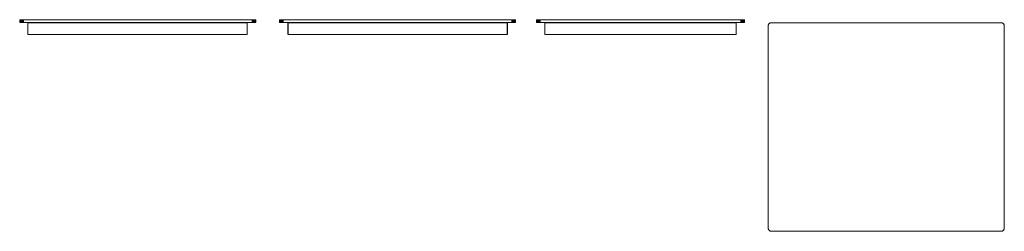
# Model space of a CAD drawing. Header units: millimetres. Extents: x 0 to 2469, y -522 to 7.
import ezdxf

# ---------------------------------------------------------------- set-up
doc = ezdxf.new("R2010")
doc.units = ezdxf.units.MM
doc.layers.add('PVS631HC1E_dwg', color=8, linetype='Continuous', lineweight=9)

# ---------------------------------------------------------------- blocks, each defined once
blk = doc.blocks.new('PVS631HC1E_dwg-300031-Południe')
at = {"lineweight": 9}
for p, q in [((0.1, 0.1), (0.1, 7.3)), ((0.1, 0.1), (0.1, 7.3)), ((0.1, 7.3), (0.1, 0.1)), ((0.1, 7.3), (0.1, 0.1)), ((0.3, 0.1), (0.1, 0.1)), ((0.1, 0.1), (0.1, 0.1)), ((0.1, 0.1), (0.3, 0.1)), ((0.1, 0.1), (0.1, 0.1)), ((0.3, 0.1), (0.3, 7.3)), ((0.3, 7.3), (0.3, 0.1)), ((0.6, 0.1), (0.3, 0.1)), ((0.3, 0.1), (0.6, 0.1)), ((0.6, 0.1), (0.6, 7.3)), ((0.6, 7.3), (0.6, 0.1)), ((1.1, 0.1), (0.6, 0.1)), ((0.6, 0.1), (1.1, 0.1)), ((1.1, 0.1), (1.1, 7.3)), ((1.1, 7.3), (1.1, 0.1)), ((1.7, 0.1), (1.1, 0.1)), ((1.1, 0.1), (1.7, 0.1)), ((1.7, 0.1), (1.7, 7.3)), ((1.7, 7.3), (1.7, 0.1)), ((2.4, 0.1), (1.7, 0.1)), ((1.7, 0.1), (2.4, 0.1)), ((2.4, 7.3), (2.4, 0.1)), ((2.4, 0.1), (2.4, 7.3)), ((2.4, 7.3), (2.6, 7.3)), ((2.6, 7.3), (2.4, 7.3)), ((2.4, 0.1), (3.2, 0.1)), ((3, 7.3), (3.2, 7.3)), ((3.2, 7.3), (3, 7.3)), ((3.2, 7.3), (3.2, 0.1)), ((3.2, 7.3), (3.5, 7.3)), ((3.2, 0.1), (3.2, 7.3)), ((3.5, 7.3), (3.2, 7.3)), ((3.2, 0.1), (4.2, 0.1)), ((4, 7.3), (4.2, 7.3)), ((4.2, 7.3), (4, 7.3)), ((4.2, 7.3), (4.2, 0.1)), ((4.2, 7.3), (4.5, 7.3)), ((4.2, 0.1), (4.2, 7.3)), ((4.5, 7.3), (4.2, 7.3)), ((4.2, 0.1), (5.3, 0.1)), ((5.1, 7.3), (5.3, 7.3)), ((5.3, 7.3), (5.1, 7.3)), ((5.3, 7.3), (5.3, 0.1)), ((5.3, 7.3), (5.6, 7.3)), ((5.3, 0.1), (5.3, 7.3)), ((5.6, 7.3), (5.3, 7.3)), ((5.3, 0.1), (6.6, 0.1)), ((6.3, 7.3), (6.6, 7.3)), ((6.6, 7.3), (6.3, 7.3)), ((6.6, 7.3), (6.6, 0.1)), ((6.6, 7.3), (6.9, 7.3)), ((6.6, 0.1), (6.6, 7.3)), ((6.9, 7.3), (6.6, 7.3)), ((6.6, 0.1), (7.9, 0.1)), ((7.6, 7.3), (7.9, 7.3)), ((7.9, 7.3), (7.6, 7.3)), ((7.9, 7.3), (7.9, 0.1)), ((7.9, 7.3), (8.3, 7.3)), ((7.9, 0.1), (7.9, 7.3)), ((8.3, 7.3), (7.9, 7.3)), ((7.9, 0.1), (9.4, 0.1)), ((9.1, 7.3), (9.4, 7.3)), ((9.4, 7.3), (9.1, 7.3)), ((9.4, 0.1), (9.4, 7.3)), ((9.4, 0.1), (582.7, 0.1)), ((582.7, 7.3), (583.1, 7.3)), ((582.7, 7.3), (582.7, 0.1)), ((583.1, 7.3), (582.7, 7.3)), ((582.7, 0.1), (584.2, 0.1)), ((583.8, 7.3), (584.2, 7.3)), ((584.2, 7.3), (583.8, 7.3)), ((584.2, 0.1), (584.2, 7.3)), ((584.2, 7.3), (584.6, 7.3)), ((584.2, 7.3), (584.2, 0.1)), ((584.6, 7.3), (584.2, 7.3)), ((584.2, 0.1), (585.6, 0.1)), ((585.2, 7.3), (585.6, 7.3)), ((585.6, 7.3), (585.2, 7.3)), ((585.6, 0.1), (585.6, 7.3)), ((585.6, 7.3), (585.9, 7.3)), ((585.6, 7.3), (585.6, 0.1)), ((585.9, 7.3), (585.6, 7.3)), ((585.6, 0.1), (586.8, 0.1)), ((586.5, 7.3), (586.8, 7.3)), ((586.8, 7.3), (586.5, 7.3)), ((586.8, 0.1), (586.8, 7.3)), ((586.8, 7.3), (587.1, 7.3)), ((586.8, 7.3), (586.8, 0.1)), ((587.1, 7.3), (586.8, 7.3)), ((586.8, 0.1), (587.9, 0.1)), ((587.7, 7.3), (587.9, 7.3)), ((587.9, 7.3), (587.7, 7.3)), ((587.9, 0.1), (587.9, 7.3)), ((587.9, 7.3), (588.2, 7.3)), ((587.9, 7.3), (587.9, 0.1)), ((588.2, 7.3), (587.9, 7.3)), ((587.9, 0.1), (588.9, 0.1)), ((588.7, 7.3), (588.9, 7.3)), ((588.9, 7.3), (588.7, 7.3)), ((588.9, 0.1), (588.9, 7.3)), ((588.9, 7.3), (589.1, 7.3)), ((588.9, 7.3), (588.9, 0.1)), ((589.1, 7.3), (588.9, 7.3)), ((588.9, 0.1), (589.8, 0.1)), ((589.5, 7.3), (589.8, 7.3)), ((589.8, 7.3), (589.5, 7.3)), ((589.8, 7.3), (589.8, 0.1)), ((589.8, 7.3), (589.8, 0.1)), ((589.8, 0.1), (590.5, 0.1)), ((590.5, 0.1), (589.8, 0.1)), ((590.5, 0.1), (590.5, 7.3)), ((590.5, 7.3), (590.5, 0.1)), ((590.5, 0.1), (591.1, 0.1)), ((591.1, 0.1), (590.5, 0.1)), ((591.1, 0.1), (591.1, 7.3)), ((591.1, 7.3), (591.1, 0.1)), ((591.1, 0.1), (591.5, 0.1)), ((591.5, 0.1), (591.1, 0.1)), ((591.5, 0.1), (591.5, 7.3)), ((591.5, 7.3), (591.5, 0.1)), ((591.5, 0.1), (591.8, 0.1)), ((591.8, 0.1), (591.5, 0.1)), ((591.8, 0.1), (591.8, 7.3)), ((591.8, 7.3), (591.8, 0.1)), ((591.8, 0.1), (592, 0.1)), ((592, 0.1), (591.8, 0.1)), ((592, 0.1), (592, 7.3)), ((592, 7.3), (592, 0.1)), ((592, 0.1), (592.1, 0.1)), ((592.1, 0.1), (592, 0.1)), ((592.1, 0.1), (592.1, 7.3)), ((592.1, 7.3), (592.1, 0.1)), ((20.6, -0.2), (20.6, -29.9)), ((20.6, -29.9), (20.6, -0.2)), ((20.7, 0), (570.4, 0)), ((570.4, 0), (20.7, 0)), ((20.7, -0.1), (570.4, -0.1)), ((20.7, -0.2), (20.7, -29.9)), ((570.4, -29.9), (570.4, -0.2)), ((570.6, -0.2), (570.6, -29.9)), ((570.6, -29.9), (570.6, -0.2)), ((20.7, -29.9), (570.4, -29.9)), ((20.7, -30), (570.4, -30)), ((20.7, -30), (570.4, -30))]:
    blk.add_line(p, q, dxfattribs=at)
at = {"lineweight": 9, "flags": 128}
for points in [[(0.1, 7.3), (0.2, 7.3), (0.2, 7.3), (0.3, 7.3), (0.3, 7.3)], [(0.1, 7.3), (0.1, 7.3), (0.1, 7.3), (0.1, 7.3), (0.1, 7.3)], [(0.3, 7.3), (0.3, 7.3), (0.2, 7.3), (0.2, 7.3), (0.1, 7.3)], [(0.1, 7.3), (0.1, 7.3), (0.1, 7.3), (0.1, 7.3), (0.1, 7.3)], [(0.1, 7.3), (0.1, 7.3), (0.1, 7.3), (0.1, 7.3), (0.1, 7.3)], [(0.1, 7.3), (0.2, 7.3), (0.2, 7.3), (0.3, 7.3), (0.3, 7.3)], [(0.3, 7.3), (0.3, 7.3), (0.2, 7.3), (0.2, 7.3), (0.1, 7.3)], [(0.1, 7.3), (0.1, 7.3), (0.1, 7.3), (0.1, 7.3), (0.1, 7.3)], [(0.3, 7.3), (0.4, 7.3), (0.5, 7.3), (0.6, 7.3), (0.6, 7.3)], [(0.6, 7.3), (0.6, 7.3), (0.5, 7.3), (0.4, 7.3), (0.3, 7.3)], [(0.3, 7.3), (0.4, 7.3), (0.5, 7.3), (0.6, 7.3), (0.6, 7.3)], [(0.6, 7.3), (0.6, 7.3), (0.5, 7.3), (0.4, 7.3), (0.3, 7.3)], [(0.6, 7.3), (0.8, 7.3), (0.9, 7.3), (1, 7.3), (1.1, 7.3)], [(1.1, 7.3), (1, 7.3), (0.9, 7.3), (0.8, 7.3), (0.6, 7.3)], [(0.6, 7.3), (0.8, 7.3), (0.9, 7.3), (1, 7.3), (1.1, 7.3)], [(1.1, 7.3), (1, 7.3), (0.9, 7.3), (0.8, 7.3), (0.6, 7.3)], [(1.1, 7.3), (1.2, 7.3), (1.4, 7.3), (1.5, 7.3), (1.7, 7.3)], [(1.7, 7.3), (1.5, 7.3), (1.4, 7.3), (1.2, 7.3), (1.1, 7.3)], [(1.1, 7.3), (1.2, 7.3), (1.4, 7.3), (1.5, 7.3), (1.7, 7.3)], [(1.7, 7.3), (1.5, 7.3), (1.4, 7.3), (1.2, 7.3), (1.1, 7.3)], [(1.7, 7.3), (1.9, 7.3), (2, 7.3), (2.2, 7.3), (2.4, 7.3)], [(2.4, 7.3), (2.2, 7.3), (2, 7.3), (1.9, 7.3), (1.7, 7.3)], [(1.7, 7.3), (1.9, 7.3), (2, 7.3), (2.2, 7.3), (2.4, 7.3)], [(2.4, 7.3), (2.2, 7.3), (2, 7.3), (1.9, 7.3), (1.7, 7.3)], [(3.2, 7.3), (3, 7.3), (2.8, 7.3), (2.6, 7.3), (2.4, 7.3)], [(2.4, 7.3), (2.6, 7.3), (2.8, 7.3), (3, 7.3), (3.2, 7.3)], [(4.2, 7.3), (4, 7.3), (3.7, 7.3), (3.5, 7.3), (3.2, 7.3)], [(3.2, 7.3), (3.5, 7.3), (3.7, 7.3), (4, 7.3), (4.2, 7.3)], [(5.3, 7.3), (5.1, 7.3), (4.8, 7.3), (4.5, 7.3), (4.2, 7.3)], [(4.2, 7.3), (4.5, 7.3), (4.8, 7.3), (5.1, 7.3), (5.3, 7.3)], [(6.6, 7.3), (6.3, 7.3), (6, 7.3), (5.6, 7.3), (5.3, 7.3)], [(5.3, 7.3), (5.6, 7.3), (6, 7.3), (6.3, 7.3), (6.6, 7.3)], [(7.9, 7.3), (7.6, 7.3), (7.3, 7.3), (6.9, 7.3), (6.6, 7.3)], [(6.6, 7.3), (6.9, 7.3), (7.3, 7.3), (7.6, 7.3), (7.9, 7.3)], [(9.4, 7.3), (9.1, 7.3), (8.7, 7.3), (8.3, 7.3), (7.9, 7.3)], [(7.9, 7.3), (8.3, 7.3), (8.7, 7.3), (9.1, 7.3), (9.4, 7.3)], [(582.7, 7.3), (439.4, 7.3), (296.1, 7.3), (152.8, 7.3), (9.4, 7.3)], [(9.4, 7.3), (152.8, 7.3), (296.1, 7.3), (439.4, 7.3), (582.7, 7.3)], [(584.2, 7.3), (583.8, 7.3), (583.5, 7.3), (583.1, 7.3), (582.7, 7.3)], [(582.7, 7.3), (583.1, 7.3), (583.5, 7.3), (583.8, 7.3), (584.2, 7.3)], [(585.6, 7.3), (585.2, 7.3), (584.9, 7.3), (584.6, 7.3), (584.2, 7.3)], [(584.2, 7.3), (584.6, 7.3), (584.9, 7.3), (585.2, 7.3), (585.6, 7.3)], [(586.8, 7.3), (586.5, 7.3), (586.2, 7.3), (585.9, 7.3), (585.6, 7.3)], [(585.6, 7.3), (585.9, 7.3), (586.2, 7.3), (586.5, 7.3), (586.8, 7.3)], [(587.9, 7.3), (587.7, 7.3), (587.4, 7.3), (587.1, 7.3), (586.8, 7.3)], [(586.8, 7.3), (587.1, 7.3), (587.4, 7.3), (587.7, 7.3), (587.9, 7.3)], [(588.9, 7.3), (588.7, 7.3), (588.4, 7.3), (588.2, 7.3), (587.9, 7.3)], [(587.9, 7.3), (588.2, 7.3), (588.4, 7.3), (588.7, 7.3), (588.9, 7.3)], [(589.8, 7.3), (589.5, 7.3), (589.3, 7.3), (589.1, 7.3), (588.9, 7.3)], [(588.9, 7.3), (589.1, 7.3), (589.3, 7.3), (589.5, 7.3), (589.8, 7.3)], [(590.5, 7.3), (590.3, 7.3), (590.1, 7.3), (589.9, 7.3), (589.8, 7.3)], [(589.8, 7.3), (589.9, 7.3), (590.1, 7.3), (590.3, 7.3), (590.5, 7.3)], [(589.8, 7.3), (589.9, 7.3), (590.1, 7.3), (590.3, 7.3), (590.5, 7.3)], [(590.5, 7.3), (590.3, 7.3), (590.1, 7.3), (589.9, 7.3), (589.8, 7.3)], [(591.1, 7.3), (590.9, 7.3), (590.8, 7.3), (590.6, 7.3), (590.5, 7.3)], [(590.5, 7.3), (590.6, 7.3), (590.8, 7.3), (590.9, 7.3), (591.1, 7.3)], [(590.5, 7.3), (590.6, 7.3), (590.8, 7.3), (590.9, 7.3), (591.1, 7.3)], [(591.1, 7.3), (590.9, 7.3), (590.8, 7.3), (590.6, 7.3), (590.5, 7.3)], [(591.5, 7.3), (591.4, 7.3), (591.3, 7.3), (591.2, 7.3), (591.1, 7.3)], [(591.1, 7.3), (591.2, 7.3), (591.3, 7.3), (591.4, 7.3), (591.5, 7.3)], [(591.1, 7.3), (591.2, 7.3), (591.3, 7.3), (591.4, 7.3), (591.5, 7.3)], [(591.5, 7.3), (591.4, 7.3), (591.3, 7.3), (591.2, 7.3), (591.1, 7.3)], [(591.8, 7.3), (591.8, 7.3), (591.7, 7.3), (591.6, 7.3), (591.5, 7.3)], [(591.5, 7.3), (591.6, 7.3), (591.7, 7.3), (591.8, 7.3), (591.8, 7.3)], [(591.5, 7.3), (591.6, 7.3), (591.7, 7.3), (591.8, 7.3), (591.8, 7.3)], [(591.8, 7.3), (591.8, 7.3), (591.7, 7.3), (591.6, 7.3), (591.5, 7.3)], [(592, 7.3), (592, 7.3), (591.9, 7.3), (591.9, 7.3), (591.8, 7.3)], [(591.8, 7.3), (591.9, 7.3), (591.9, 7.3), (592, 7.3), (592, 7.3)], [(591.8, 7.3), (591.9, 7.3), (591.9, 7.3), (592, 7.3), (592, 7.3)], [(592, 7.3), (592, 7.3), (591.9, 7.3), (591.9, 7.3), (591.8, 7.3)], [(592.1, 7.3), (592.1, 7.3), (592.1, 7.3), (592.1, 7.3), (592, 7.3)], [(592, 7.3), (592.1, 7.3), (592.1, 7.3), (592.1, 7.3), (592.1, 7.3)], [(592, 7.3), (592.1, 7.3), (592.1, 7.3), (592.1, 7.3), (592.1, 7.3)], [(592.1, 7.3), (592.1, 7.3), (592.1, 7.3), (592.1, 7.3), (592, 7.3)]]:
    blk.add_lwpolyline(points, dxfattribs=at)
blk = doc.blocks.new('PVS631HC1E_dwg-300031-Północ')
at = {"lineweight": 9}
for p, q in [((-592.1, 0.1), (-592.1, 7.3)), ((-592.1, 7.3), (-592.1, 0.1)), ((-592, 0.1), (-592.1, 0.1)), ((-592.1, 0.1), (-592, 0.1)), ((-592, 0.1), (-592, 7.3)), ((-592, 7.3), (-592, 0.1)), ((-591.8, 0.1), (-592, 0.1)), ((-592, 0.1), (-591.8, 0.1)), ((-591.8, 0.1), (-591.8, 7.3)), ((-591.8, 7.3), (-591.8, 0.1)), ((-591.5, 0.1), (-591.8, 0.1)), ((-591.8, 0.1), (-591.5, 0.1)), ((-591.5, 0.1), (-591.5, 7.3)), ((-591.5, 7.3), (-591.5, 0.1)), ((-591.1, 0.1), (-591.5, 0.1)), ((-591.5, 0.1), (-591.1, 0.1)), ((-591.1, 0.1), (-591.1, 7.3)), ((-591.1, 7.3), (-591.1, 0.1)), ((-590.5, 0.1), (-591.1, 0.1)), ((-591.1, 0.1), (-590.5, 0.1)), ((-590.5, 0.1), (-590.5, 7.3)), ((-590.5, 7.3), (-590.5, 0.1)), ((-589.8, 0.1), (-590.5, 0.1)), ((-590.5, 0.1), (-589.8, 0.1)), ((-589.8, 7.3), (-589.8, 0.1)), ((-589.8, 7.3), (-589.8, 0.1)), ((-589.8, 7.3), (-589.5, 7.3)), ((-589.5, 7.3), (-589.8, 7.3)), ((-589.8, 0.1), (-588.9, 0.1)), ((-589.1, 7.3), (-588.9, 7.3)), ((-588.9, 7.3), (-589.1, 7.3)), ((-588.9, 0.1), (-588.9, 7.3)), ((-588.9, 7.3), (-588.9, 0.1)), ((-588.9, 7.3), (-588.7, 7.3)), ((-588.7, 7.3), (-588.9, 7.3)), ((-588.9, 0.1), (-587.9, 0.1)), ((-588.2, 7.3), (-587.9, 7.3)), ((-587.9, 7.3), (-588.2, 7.3)), ((-587.9, 0.1), (-587.9, 7.3)), ((-587.9, 7.3), (-587.9, 0.1)), ((-587.9, 7.3), (-587.7, 7.3)), ((-587.7, 7.3), (-587.9, 7.3)), ((-587.9, 0.1), (-586.8, 0.1)), ((-587.1, 7.3), (-586.8, 7.3)), ((-586.8, 7.3), (-587.1, 7.3)), ((-586.8, 0.1), (-586.8, 7.3)), ((-586.8, 7.3), (-586.8, 0.1)), ((-586.8, 7.3), (-586.5, 7.3)), ((-586.5, 7.3), (-586.8, 7.3)), ((-586.8, 0.1), (-585.6, 0.1)), ((-585.9, 7.3), (-585.6, 7.3)), ((-585.6, 7.3), (-585.9, 7.3)), ((-585.6, 0.1), (-585.6, 7.3)), ((-585.6, 7.3), (-585.6, 0.1)), ((-585.6, 7.3), (-585.2, 7.3)), ((-585.2, 7.3), (-585.6, 7.3)), ((-585.6, 0.1), (-584.2, 0.1)), ((-584.6, 7.3), (-584.2, 7.3)), ((-584.2, 7.3), (-584.6, 7.3)), ((-584.2, 0.1), (-584.2, 7.3)), ((-584.2, 7.3), (-584.2, 0.1)), ((-584.2, 7.3), (-583.8, 7.3)), ((-583.8, 7.3), (-584.2, 7.3)), ((-584.2, 0.1), (-582.7, 0.1)), ((-583.1, 7.3), (-582.7, 7.3)), ((-582.7, 7.3), (-583.1, 7.3)), ((-582.7, 0.1), (-582.7, 7.3)), ((-582.7, 0.1), (-9.4, 0.1)), ((-9.4, 7.3), (-9.4, 0.1)), ((-9.4, 7.3), (-9.1, 7.3)), ((-9.1, 7.3), (-9.4, 7.3)), ((-9.4, 0.1), (-7.9, 0.1)), ((-8.3, 7.3), (-7.9, 7.3)), ((-7.9, 7.3), (-8.3, 7.3)), ((-7.9, 7.3), (-7.9, 0.1)), ((-7.9, 0.1), (-7.9, 7.3)), ((-7.9, 7.3), (-7.6, 7.3)), ((-7.6, 7.3), (-7.9, 7.3)), ((-7.9, 0.1), (-6.6, 0.1)), ((-6.9, 7.3), (-6.6, 7.3)), ((-6.6, 7.3), (-6.9, 7.3)), ((-6.6, 7.3), (-6.6, 0.1)), ((-6.6, 0.1), (-6.6, 7.3)), ((-6.6, 7.3), (-6.3, 7.3)), ((-6.3, 7.3), (-6.6, 7.3)), ((-6.6, 0.1), (-5.3, 0.1)), ((-5.6, 7.3), (-5.3, 7.3)), ((-5.3, 7.3), (-5.6, 7.3)), ((-5.3, 7.3), (-5.3, 0.1)), ((-5.3, 0.1), (-5.3, 7.3)), ((-5.3, 7.3), (-5.1, 7.3)), ((-5.1, 7.3), (-5.3, 7.3)), ((-5.3, 0.1), (-4.2, 0.1)), ((-4.5, 7.3), (-4.2, 7.3)), ((-4.2, 7.3), (-4.5, 7.3)), ((-4.2, 7.3), (-4.2, 0.1)), ((-4.2, 0.1), (-4.2, 7.3)), ((-4.2, 7.3), (-4, 7.3)), ((-4, 7.3), (-4.2, 7.3)), ((-4.2, 0.1), (-3.2, 0.1)), ((-3.5, 7.3), (-3.2, 7.3)), ((-3.2, 7.3), (-3.5, 7.3)), ((-3.2, 7.3), (-3.2, 0.1)), ((-3.2, 0.1), (-3.2, 7.3)), ((-3.2, 7.3), (-3, 7.3)), ((-3, 7.3), (-3.2, 7.3)), ((-3.2, 0.1), (-2.4, 0.1)), ((-2.6, 7.3), (-2.4, 7.3)), ((-2.4, 7.3), (-2.6, 7.3)), ((-2.4, 7.3), (-2.4, 0.1)), ((-2.4, 0.1), (-2.4, 7.3)), ((-2.4, 0.1), (-1.7, 0.1)), ((-1.7, 0.1), (-2.4, 0.1)), ((-1.7, 0.1), (-1.7, 7.3)), ((-1.7, 7.3), (-1.7, 0.1)), ((-1.7, 0.1), (-1.1, 0.1)), ((-1.1, 0.1), (-1.7, 0.1)), ((-1.1, 0.1), (-1.1, 7.3)), ((-1.1, 7.3), (-1.1, 0.1)), ((-1.1, 0.1), (-0.6, 0.1)), ((-0.6, 0.1), (-1.1, 0.1)), ((-0.6, 0.1), (-0.6, 7.3)), ((-0.6, 7.3), (-0.6, 0.1)), ((-0.6, 0.1), (-0.3, 0.1)), ((-0.3, 0.1), (-0.6, 0.1)), ((-0.3, 0.1), (-0.3, 7.3)), ((-0.3, 7.3), (-0.3, 0.1)), ((-0.3, 0.1), (-0.1, 0.1)), ((-0.1, 0.1), (-0.3, 0.1)), ((-0.1, 0.1), (-0.1, 7.3)), ((-0.1, 0.1), (-0.1, 7.3)), ((-0.1, 7.3), (-0.1, 0.1)), ((-0.1, 7.3), (-0.1, 0.1)), ((-0.1, 0.1), (-0.1, 0.1)), ((-0.1, 0.1), (-0.1, 0.1)), ((-570.6, -0.2), (-570.6, -29.9)), ((-570.6, -29.9), (-570.6, -0.2)), ((-20.7, 0), (-570.4, 0)), ((-570.4, 0), (-20.7, 0)), ((-570.4, -0.1), (-20.7, -0.1)), ((-570.4, -0.2), (-570.4, -29.9)), ((-20.7, -29.9), (-20.7, -0.2)), ((-20.6, -0.2), (-20.6, -29.9)), ((-20.6, -29.9), (-20.6, -0.2)), ((-570.4, -29.9), (-20.7, -29.9)), ((-20.7, -30), (-570.4, -30)), ((-20.7, -30), (-570.4, -30))]:
    blk.add_line(p, q, dxfattribs=at)
at = {"lineweight": 9, "flags": 128}
for points in [[(-592.1, 7.3), (-592.1, 7.3), (-592.1, 7.3), (-592.1, 7.3), (-592, 7.3)], [(-592, 7.3), (-592.1, 7.3), (-592.1, 7.3), (-592.1, 7.3), (-592.1, 7.3)], [(-592, 7.3), (-592.1, 7.3), (-592.1, 7.3), (-592.1, 7.3), (-592.1, 7.3)], [(-592.1, 7.3), (-592.1, 7.3), (-592.1, 7.3), (-592.1, 7.3), (-592, 7.3)], [(-592, 7.3), (-592, 7.3), (-591.9, 7.3), (-591.9, 7.3), (-591.8, 7.3)], [(-591.8, 7.3), (-591.9, 7.3), (-591.9, 7.3), (-592, 7.3), (-592, 7.3)], [(-591.8, 7.3), (-591.9, 7.3), (-591.9, 7.3), (-592, 7.3), (-592, 7.3)], [(-592, 7.3), (-592, 7.3), (-591.9, 7.3), (-591.9, 7.3), (-591.8, 7.3)], [(-591.8, 7.3), (-591.8, 7.3), (-591.7, 7.3), (-591.6, 7.3), (-591.5, 7.3)], [(-591.5, 7.3), (-591.6, 7.3), (-591.7, 7.3), (-591.8, 7.3), (-591.8, 7.3)], [(-591.5, 7.3), (-591.6, 7.3), (-591.7, 7.3), (-591.8, 7.3), (-591.8, 7.3)], [(-591.8, 7.3), (-591.8, 7.3), (-591.7, 7.3), (-591.6, 7.3), (-591.5, 7.3)], [(-591.5, 7.3), (-591.4, 7.3), (-591.3, 7.3), (-591.2, 7.3), (-591.1, 7.3)], [(-591.1, 7.3), (-591.2, 7.3), (-591.3, 7.3), (-591.4, 7.3), (-591.5, 7.3)], [(-591.1, 7.3), (-591.2, 7.3), (-591.3, 7.3), (-591.4, 7.3), (-591.5, 7.3)], [(-591.5, 7.3), (-591.4, 7.3), (-591.3, 7.3), (-591.2, 7.3), (-591.1, 7.3)], [(-591.1, 7.3), (-590.9, 7.3), (-590.8, 7.3), (-590.6, 7.3), (-590.5, 7.3)], [(-590.5, 7.3), (-590.6, 7.3), (-590.8, 7.3), (-590.9, 7.3), (-591.1, 7.3)], [(-590.5, 7.3), (-590.6, 7.3), (-590.8, 7.3), (-590.9, 7.3), (-591.1, 7.3)], [(-591.1, 7.3), (-590.9, 7.3), (-590.8, 7.3), (-590.6, 7.3), (-590.5, 7.3)], [(-590.5, 7.3), (-590.3, 7.3), (-590.1, 7.3), (-589.9, 7.3), (-589.8, 7.3)], [(-589.8, 7.3), (-589.9, 7.3), (-590.1, 7.3), (-590.3, 7.3), (-590.5, 7.3)], [(-589.8, 7.3), (-589.9, 7.3), (-590.1, 7.3), (-590.3, 7.3), (-590.5, 7.3)], [(-590.5, 7.3), (-590.3, 7.3), (-590.1, 7.3), (-589.9, 7.3), (-589.8, 7.3)], [(-588.9, 7.3), (-589.1, 7.3), (-589.3, 7.3), (-589.5, 7.3), (-589.8, 7.3)], [(-589.8, 7.3), (-589.5, 7.3), (-589.3, 7.3), (-589.1, 7.3), (-588.9, 7.3)], [(-587.9, 7.3), (-588.2, 7.3), (-588.4, 7.3), (-588.7, 7.3), (-588.9, 7.3)], [(-588.9, 7.3), (-588.7, 7.3), (-588.4, 7.3), (-588.2, 7.3), (-587.9, 7.3)], [(-586.8, 7.3), (-587.1, 7.3), (-587.4, 7.3), (-587.7, 7.3), (-587.9, 7.3)], [(-587.9, 7.3), (-587.7, 7.3), (-587.4, 7.3), (-587.1, 7.3), (-586.8, 7.3)], [(-585.6, 7.3), (-585.9, 7.3), (-586.2, 7.3), (-586.5, 7.3), (-586.8, 7.3)], [(-586.8, 7.3), (-586.5, 7.3), (-586.2, 7.3), (-585.9, 7.3), (-585.6, 7.3)], [(-584.2, 7.3), (-584.6, 7.3), (-584.9, 7.3), (-585.2, 7.3), (-585.6, 7.3)], [(-585.6, 7.3), (-585.2, 7.3), (-584.9, 7.3), (-584.6, 7.3), (-584.2, 7.3)], [(-582.7, 7.3), (-583.1, 7.3), (-583.5, 7.3), (-583.8, 7.3), (-584.2, 7.3)], [(-584.2, 7.3), (-583.8, 7.3), (-583.5, 7.3), (-583.1, 7.3), (-582.7, 7.3)], [(-9.4, 7.3), (-152.8, 7.3), (-296.1, 7.3), (-439.4, 7.3), (-582.7, 7.3)], [(-582.7, 7.3), (-439.4, 7.3), (-296.1, 7.3), (-152.8, 7.3), (-9.4, 7.3)], [(-7.9, 7.3), (-8.3, 7.3), (-8.7, 7.3), (-9.1, 7.3), (-9.4, 7.3)], [(-9.4, 7.3), (-9.1, 7.3), (-8.7, 7.3), (-8.3, 7.3), (-7.9, 7.3)], [(-6.6, 7.3), (-6.9, 7.3), (-7.3, 7.3), (-7.6, 7.3), (-7.9, 7.3)], [(-7.9, 7.3), (-7.6, 7.3), (-7.3, 7.3), (-6.9, 7.3), (-6.6, 7.3)], [(-5.3, 7.3), (-5.6, 7.3), (-6, 7.3), (-6.3, 7.3), (-6.6, 7.3)], [(-6.6, 7.3), (-6.3, 7.3), (-6, 7.3), (-5.6, 7.3), (-5.3, 7.3)], [(-4.2, 7.3), (-4.5, 7.3), (-4.8, 7.3), (-5.1, 7.3), (-5.3, 7.3)], [(-5.3, 7.3), (-5.1, 7.3), (-4.8, 7.3), (-4.5, 7.3), (-4.2, 7.3)], [(-3.2, 7.3), (-3.5, 7.3), (-3.7, 7.3), (-4, 7.3), (-4.2, 7.3)], [(-4.2, 7.3), (-4, 7.3), (-3.7, 7.3), (-3.5, 7.3), (-3.2, 7.3)], [(-2.4, 7.3), (-2.6, 7.3), (-2.8, 7.3), (-3, 7.3), (-3.2, 7.3)], [(-3.2, 7.3), (-3, 7.3), (-2.8, 7.3), (-2.6, 7.3), (-2.4, 7.3)], [(-1.7, 7.3), (-1.9, 7.3), (-2, 7.3), (-2.2, 7.3), (-2.4, 7.3)], [(-2.4, 7.3), (-2.2, 7.3), (-2, 7.3), (-1.9, 7.3), (-1.7, 7.3)], [(-1.7, 7.3), (-1.9, 7.3), (-2, 7.3), (-2.2, 7.3), (-2.4, 7.3)], [(-2.4, 7.3), (-2.2, 7.3), (-2, 7.3), (-1.9, 7.3), (-1.7, 7.3)], [(-1.1, 7.3), (-1.2, 7.3), (-1.4, 7.3), (-1.5, 7.3), (-1.7, 7.3)], [(-1.7, 7.3), (-1.5, 7.3), (-1.4, 7.3), (-1.2, 7.3), (-1.1, 7.3)], [(-1.1, 7.3), (-1.2, 7.3), (-1.4, 7.3), (-1.5, 7.3), (-1.7, 7.3)], [(-1.7, 7.3), (-1.5, 7.3), (-1.4, 7.3), (-1.2, 7.3), (-1.1, 7.3)], [(-0.6, 7.3), (-0.8, 7.3), (-0.9, 7.3), (-1, 7.3), (-1.1, 7.3)], [(-1.1, 7.3), (-1, 7.3), (-0.9, 7.3), (-0.8, 7.3), (-0.6, 7.3)], [(-0.6, 7.3), (-0.8, 7.3), (-0.9, 7.3), (-1, 7.3), (-1.1, 7.3)], [(-1.1, 7.3), (-1, 7.3), (-0.9, 7.3), (-0.8, 7.3), (-0.6, 7.3)], [(-0.3, 7.3), (-0.4, 7.3), (-0.5, 7.3), (-0.6, 7.3), (-0.6, 7.3)], [(-0.6, 7.3), (-0.6, 7.3), (-0.5, 7.3), (-0.4, 7.3), (-0.3, 7.3)], [(-0.3, 7.3), (-0.4, 7.3), (-0.5, 7.3), (-0.6, 7.3), (-0.6, 7.3)], [(-0.6, 7.3), (-0.6, 7.3), (-0.5, 7.3), (-0.4, 7.3), (-0.3, 7.3)], [(-0.1, 7.3), (-0.2, 7.3), (-0.2, 7.3), (-0.3, 7.3), (-0.3, 7.3)], [(-0.3, 7.3), (-0.3, 7.3), (-0.2, 7.3), (-0.2, 7.3), (-0.1, 7.3)], [(-0.1, 7.3), (-0.2, 7.3), (-0.2, 7.3), (-0.3, 7.3), (-0.3, 7.3)], [(-0.3, 7.3), (-0.3, 7.3), (-0.2, 7.3), (-0.2, 7.3), (-0.1, 7.3)], [(-0.1, 7.3), (-0.1, 7.3), (-0.1, 7.3), (-0.1, 7.3), (-0.1, 7.3)], [(-0.1, 7.3), (-0.1, 7.3), (-0.1, 7.3), (-0.1, 7.3), (-0.1, 7.3)], [(-0.1, 7.3), (-0.1, 7.3), (-0.1, 7.3), (-0.1, 7.3), (-0.1, 7.3)], [(-0.1, 7.3), (-0.1, 7.3), (-0.1, 7.3), (-0.1, 7.3), (-0.1, 7.3)]]:
    blk.add_lwpolyline(points, dxfattribs=at)
blk = doc.blocks.new('PVS631HC1E_dwg-300031-Zachód')
at = {"lineweight": 9}
for p, q in [((0.2, 0.1), (0.2, 7.3)), ((0.2, 0.1), (0.2, 7.3)), ((0.2, 7.3), (0.2, 0.1)), ((0.2, 7.3), (0.2, 0.1)), ((0.4, 0.1), (0.2, 0.1)), ((0.2, 0.1), (0.2, 0.1)), ((0.2, 0.1), (0.4, 0.1)), ((0.2, 0.1), (0.2, 0.1)), ((0.4, 0.1), (0.4, 7.3)), ((0.4, 7.3), (0.4, 0.1)), ((0.7, 0.1), (0.4, 0.1)), ((0.4, 0.1), (0.7, 0.1)), ((0.7, 0.1), (0.7, 7.3)), ((0.7, 7.3), (0.7, 0.1)), ((1.2, 0.1), (0.7, 0.1)), ((0.7, 0.1), (1.2, 0.1)), ((1.2, 0.1), (1.2, 7.3)), ((1.2, 7.3), (1.2, 0.1)), ((1.8, 0.1), (1.2, 0.1)), ((1.2, 0.1), (1.8, 0.1)), ((1.8, 0.1), (1.8, 7.3)), ((1.8, 7.3), (1.8, 0.1)), ((2.5, 0.1), (1.8, 0.1)), ((1.8, 0.1), (2.5, 0.1)), ((2.5, 7.3), (2.5, 0.1)), ((2.5, 7.3), (2.5, 0.1)), ((2.5, 7.3), (2.7, 7.3)), ((2.7, 7.3), (2.5, 7.3)), ((2.5, 0.1), (3.3, 0.1)), ((3.1, 7.3), (3.3, 7.3)), ((3.3, 7.3), (3.1, 7.3)), ((3.3, 0.1), (3.3, 7.3)), ((3.3, 7.3), (3.3, 0.1)), ((3.3, 7.3), (3.6, 7.3)), ((3.6, 7.3), (3.3, 7.3)), ((3.3, 0.1), (4.3, 0.1)), ((4.1, 7.3), (4.3, 7.3)), ((4.3, 7.3), (4.1, 7.3)), ((4.3, 0.1), (4.3, 7.3)), ((4.3, 7.3), (4.3, 0.1)), ((4.3, 7.3), (4.6, 7.3)), ((4.6, 7.3), (4.3, 7.3)), ((4.3, 0.1), (5.4, 0.1)), ((5.2, 7.3), (5.4, 7.3)), ((5.4, 7.3), (5.2, 7.3)), ((5.4, 0.1), (5.4, 7.3)), ((5.4, 7.3), (5.4, 0.1)), ((5.4, 7.3), (5.7, 7.3)), ((5.7, 7.3), (5.4, 7.3)), ((5.4, 0.1), (6.7, 0.1)), ((6.4, 7.3), (6.7, 7.3)), ((6.7, 7.3), (6.4, 7.3)), ((6.7, 0.1), (6.7, 7.3)), ((6.7, 7.3), (6.7, 0.1)), ((6.7, 7.3), (7, 7.3)), ((7, 7.3), (6.7, 7.3)), ((6.7, 0.1), (8, 0.1)), ((7.7, 7.3), (8, 7.3)), ((8, 7.3), (7.7, 7.3)), ((8, 0.1), (8, 7.3)), ((8, 7.3), (8, 0.1)), ((8, 7.3), (8.4, 7.3)), ((8.4, 7.3), (8, 7.3)), ((8, 0.1), (9.5, 0.1)), ((9.2, 7.3), (9.5, 7.3)), ((9.5, 7.3), (9.2, 7.3)), ((9.5, 0.1), (9.5, 7.3)), ((9.5, 0.1), (512.9, 0.1)), ((512.9, 7.3), (512.9, 0.1)), ((512.9, 7.3), (513.3, 7.3)), ((513.3, 7.3), (512.9, 7.3)), ((512.9, 0.1), (514.4, 0.1)), ((514, 7.3), (514.4, 7.3)), ((514.4, 7.3), (514, 7.3)), ((514.4, 7.3), (514.4, 0.1)), ((514.4, 0.1), (514.4, 7.3)), ((514.4, 7.3), (514.7, 7.3)), ((514.7, 7.3), (514.4, 7.3)), ((514.4, 0.1), (515.8, 0.1)), ((515.4, 7.3), (515.8, 7.3)), ((515.8, 7.3), (515.4, 7.3)), ((515.8, 7.3), (515.8, 0.1)), ((515.8, 0.1), (515.8, 7.3)), ((515.8, 7.3), (516.1, 7.3)), ((516.1, 7.3), (515.8, 7.3)), ((515.8, 0.1), (517, 0.1)), ((516.7, 7.3), (517, 7.3)), ((517, 7.3), (516.7, 7.3)), ((517, 7.3), (517, 0.1)), ((517, 0.1), (517, 7.3)), ((517, 7.3), (517.3, 7.3)), ((517.3, 7.3), (517, 7.3)), ((517, 0.1), (518.1, 0.1)), ((517.8, 7.3), (518.1, 7.3)), ((518.1, 7.3), (517.8, 7.3)), ((518.1, 7.3), (518.1, 0.1)), ((518.1, 0.1), (518.1, 7.3)), ((518.1, 7.3), (518.3, 7.3)), ((518.3, 7.3), (518.1, 7.3)), ((518.1, 0.1), (519.1, 0.1)), ((518.8, 7.3), (519.1, 7.3)), ((519.1, 7.3), (518.8, 7.3)), ((519.1, 7.3), (519.1, 0.1)), ((519.1, 0.1), (519.1, 7.3)), ((519.1, 7.3), (519.3, 7.3)), ((519.3, 7.3), (519.1, 7.3)), ((519.1, 0.1), (519.9, 0.1)), ((519.7, 7.3), (519.9, 7.3)), ((519.9, 7.3), (519.7, 7.3)), ((519.9, 0.1), (519.9, 7.3)), ((519.9, 7.3), (519.9, 0.1)), ((519.9, 0.1), (520.6, 0.1)), ((520.6, 0.1), (519.9, 0.1)), ((520.6, 0.1), (520.6, 7.3)), ((520.6, 7.3), (520.6, 0.1)), ((520.6, 0.1), (521.2, 0.1)), ((521.2, 0.1), (520.6, 0.1)), ((521.2, 0.1), (521.2, 7.3)), ((521.2, 7.3), (521.2, 0.1)), ((521.2, 0.1), (521.7, 0.1)), ((521.7, 0.1), (521.2, 0.1)), ((521.7, 0.1), (521.7, 7.3)), ((521.7, 7.3), (521.7, 0.1)), ((521.7, 0.1), (522, 0.1)), ((522, 0.1), (521.7, 0.1)), ((522, 0.1), (522, 7.3)), ((522, 7.3), (522, 0.1)), ((522, 0.1), (522.2, 0.1)), ((522.2, 0.1), (522, 0.1)), ((522.2, 0.1), (522.2, 7.3)), ((522.2, 7.3), (522.2, 0.1)), ((522.2, 0.1), (522.3, 0.1)), ((522.3, 0.1), (522.2, 0.1)), ((522.3, 0.1), (522.3, 7.3)), ((522.3, 7.3), (522.3, 0.1)), ((21, -0.2), (21, -29.9)), ((21, -29.9), (21, -0.2)), ((500.8, 0), (21.1, 0)), ((500.8, 0), (21.1, 0)), ((21.1, -0.1), (500.8, -0.1)), ((21.1, -0.2), (21.1, -29.9)), ((500.8, -29.9), (500.8, -0.2)), ((501, -0.2), (501, -29.9)), ((501, -29.9), (501, -0.2)), ((21.1, -29.9), (500.8, -29.9)), ((500.8, -30), (21.1, -30)), ((21.1, -30), (500.8, -30))]:
    blk.add_line(p, q, dxfattribs=at)
at = {"lineweight": 9, "flags": 128}
for points in [[(0.2, 7.3), (0.3, 7.3), (0.3, 7.3), (0.4, 7.3), (0.4, 7.3)], [(0.2, 7.3), (0.2, 7.3), (0.2, 7.3), (0.2, 7.3), (0.2, 7.3)], [(0.4, 7.3), (0.4, 7.3), (0.3, 7.3), (0.3, 7.3), (0.2, 7.3)], [(0.2, 7.3), (0.2, 7.3), (0.2, 7.3), (0.2, 7.3), (0.2, 7.3)], [(0.4, 7.3), (0.4, 7.3), (0.3, 7.3), (0.3, 7.3), (0.2, 7.3)], [(0.2, 7.3), (0.2, 7.3), (0.2, 7.3), (0.2, 7.3), (0.2, 7.3)], [(0.2, 7.3), (0.2, 7.3), (0.2, 7.3), (0.2, 7.3), (0.2, 7.3)], [(0.2, 7.3), (0.3, 7.3), (0.3, 7.3), (0.4, 7.3), (0.4, 7.3)], [(0.4, 7.3), (0.5, 7.3), (0.6, 7.3), (0.7, 7.3), (0.7, 7.3)], [(0.7, 7.3), (0.7, 7.3), (0.6, 7.3), (0.5, 7.3), (0.4, 7.3)], [(0.7, 7.3), (0.7, 7.3), (0.6, 7.3), (0.5, 7.3), (0.4, 7.3)], [(0.4, 7.3), (0.5, 7.3), (0.6, 7.3), (0.7, 7.3), (0.7, 7.3)], [(0.7, 7.3), (0.9, 7.3), (1, 7.3), (1.1, 7.3), (1.2, 7.3)], [(1.2, 7.3), (1.1, 7.3), (1, 7.3), (0.9, 7.3), (0.7, 7.3)], [(1.2, 7.3), (1.1, 7.3), (1, 7.3), (0.9, 7.3), (0.7, 7.3)], [(0.7, 7.3), (0.9, 7.3), (1, 7.3), (1.1, 7.3), (1.2, 7.3)], [(1.2, 7.3), (1.3, 7.3), (1.5, 7.3), (1.6, 7.3), (1.8, 7.3)], [(1.8, 7.3), (1.6, 7.3), (1.5, 7.3), (1.3, 7.3), (1.2, 7.3)], [(1.8, 7.3), (1.6, 7.3), (1.5, 7.3), (1.3, 7.3), (1.2, 7.3)], [(1.2, 7.3), (1.3, 7.3), (1.5, 7.3), (1.6, 7.3), (1.8, 7.3)], [(1.8, 7.3), (2, 7.3), (2.1, 7.3), (2.3, 7.3), (2.5, 7.3)], [(2.5, 7.3), (2.3, 7.3), (2.1, 7.3), (2, 7.3), (1.8, 7.3)], [(2.5, 7.3), (2.3, 7.3), (2.1, 7.3), (2, 7.3), (1.8, 7.3)], [(1.8, 7.3), (2, 7.3), (2.1, 7.3), (2.3, 7.3), (2.5, 7.3)], [(3.3, 7.3), (3.1, 7.3), (2.9, 7.3), (2.7, 7.3), (2.5, 7.3)], [(2.5, 7.3), (2.7, 7.3), (2.9, 7.3), (3.1, 7.3), (3.3, 7.3)], [(4.3, 7.3), (4.1, 7.3), (3.8, 7.3), (3.6, 7.3), (3.3, 7.3)], [(3.3, 7.3), (3.6, 7.3), (3.8, 7.3), (4.1, 7.3), (4.3, 7.3)], [(5.4, 7.3), (5.2, 7.3), (4.9, 7.3), (4.6, 7.3), (4.3, 7.3)], [(4.3, 7.3), (4.6, 7.3), (4.9, 7.3), (5.2, 7.3), (5.4, 7.3)], [(6.7, 7.3), (6.4, 7.3), (6, 7.3), (5.7, 7.3), (5.4, 7.3)], [(5.4, 7.3), (5.7, 7.3), (6, 7.3), (6.4, 7.3), (6.7, 7.3)], [(8, 7.3), (7.7, 7.3), (7.3, 7.3), (7, 7.3), (6.7, 7.3)], [(6.7, 7.3), (7, 7.3), (7.3, 7.3), (7.7, 7.3), (8, 7.3)], [(9.5, 7.3), (9.2, 7.3), (8.8, 7.3), (8.4, 7.3), (8, 7.3)], [(8, 7.3), (8.4, 7.3), (8.8, 7.3), (9.2, 7.3), (9.5, 7.3)], [(512.9, 7.3), (387.1, 7.3), (261.2, 7.3), (135.4, 7.3), (9.5, 7.3)], [(9.5, 7.3), (135.4, 7.3), (261.2, 7.3), (387.1, 7.3), (512.9, 7.3)], [(514.4, 7.3), (514, 7.3), (513.6, 7.3), (513.3, 7.3), (512.9, 7.3)], [(512.9, 7.3), (513.3, 7.3), (513.6, 7.3), (514, 7.3), (514.4, 7.3)], [(515.8, 7.3), (515.4, 7.3), (515.1, 7.3), (514.7, 7.3), (514.4, 7.3)], [(514.4, 7.3), (514.7, 7.3), (515.1, 7.3), (515.4, 7.3), (515.8, 7.3)], [(517, 7.3), (516.7, 7.3), (516.4, 7.3), (516.1, 7.3), (515.8, 7.3)], [(515.8, 7.3), (516.1, 7.3), (516.4, 7.3), (516.7, 7.3), (517, 7.3)], [(518.1, 7.3), (517.8, 7.3), (517.5, 7.3), (517.3, 7.3), (517, 7.3)], [(517, 7.3), (517.3, 7.3), (517.5, 7.3), (517.8, 7.3), (518.1, 7.3)], [(519.1, 7.3), (518.8, 7.3), (518.6, 7.3), (518.3, 7.3), (518.1, 7.3)], [(518.1, 7.3), (518.3, 7.3), (518.6, 7.3), (518.8, 7.3), (519.1, 7.3)], [(519.9, 7.3), (519.7, 7.3), (519.5, 7.3), (519.3, 7.3), (519.1, 7.3)], [(519.1, 7.3), (519.3, 7.3), (519.5, 7.3), (519.7, 7.3), (519.9, 7.3)], [(520.6, 7.3), (520.5, 7.3), (520.3, 7.3), (520.1, 7.3), (519.9, 7.3)], [(519.9, 7.3), (520.1, 7.3), (520.3, 7.3), (520.5, 7.3), (520.6, 7.3)], [(519.9, 7.3), (520.1, 7.3), (520.3, 7.3), (520.5, 7.3), (520.6, 7.3)], [(520.6, 7.3), (520.5, 7.3), (520.3, 7.3), (520.1, 7.3), (519.9, 7.3)], [(521.2, 7.3), (521.1, 7.3), (520.9, 7.3), (520.8, 7.3), (520.6, 7.3)], [(520.6, 7.3), (520.8, 7.3), (520.9, 7.3), (521.1, 7.3), (521.2, 7.3)], [(520.6, 7.3), (520.8, 7.3), (520.9, 7.3), (521.1, 7.3), (521.2, 7.3)], [(521.2, 7.3), (521.1, 7.3), (520.9, 7.3), (520.8, 7.3), (520.6, 7.3)], [(521.7, 7.3), (521.6, 7.3), (521.5, 7.3), (521.3, 7.3), (521.2, 7.3)], [(521.2, 7.3), (521.3, 7.3), (521.5, 7.3), (521.6, 7.3), (521.7, 7.3)], [(521.2, 7.3), (521.3, 7.3), (521.5, 7.3), (521.6, 7.3), (521.7, 7.3)], [(521.7, 7.3), (521.6, 7.3), (521.5, 7.3), (521.3, 7.3), (521.2, 7.3)], [(522, 7.3), (521.9, 7.3), (521.8, 7.3), (521.8, 7.3), (521.7, 7.3)], [(521.7, 7.3), (521.8, 7.3), (521.8, 7.3), (521.9, 7.3), (522, 7.3)], [(521.7, 7.3), (521.8, 7.3), (521.8, 7.3), (521.9, 7.3), (522, 7.3)], [(522, 7.3), (521.9, 7.3), (521.8, 7.3), (521.8, 7.3), (521.7, 7.3)], [(522.2, 7.3), (522.2, 7.3), (522.1, 7.3), (522.1, 7.3), (522, 7.3)], [(522, 7.3), (522.1, 7.3), (522.1, 7.3), (522.2, 7.3), (522.2, 7.3)], [(522, 7.3), (522.1, 7.3), (522.1, 7.3), (522.2, 7.3), (522.2, 7.3)], [(522.2, 7.3), (522.2, 7.3), (522.1, 7.3), (522.1, 7.3), (522, 7.3)], [(522.3, 7.3), (522.3, 7.3), (522.2, 7.3), (522.2, 7.3), (522.2, 7.3)], [(522.2, 7.3), (522.2, 7.3), (522.2, 7.3), (522.3, 7.3), (522.3, 7.3)], [(522.2, 7.3), (522.2, 7.3), (522.2, 7.3), (522.3, 7.3), (522.3, 7.3)], [(522.3, 7.3), (522.3, 7.3), (522.2, 7.3), (522.2, 7.3), (522.2, 7.3)]]:
    blk.add_lwpolyline(points, dxfattribs=at)
blk = doc.blocks.new('PVS631HC1E_dwg-300031-Poziom 1')
at = {"lineweight": 9}
for p, q in [((0.3, -6.7), (0.1, -8)), ((0.1, -8), (0.1, -9.5)), ((0.6, -5.4), (0.3, -6.7)), ((1.1, -4.3), (0.6, -5.4)), ((1.7, -3.3), (1.1, -4.3)), ((2.4, -2.5), (1.7, -3.3)), ((3.2, -1.8), (2.4, -2.5)), ((4.2, -1.2), (3.2, -1.8)), ((5.3, -0.7), (4.2, -1.2)), ((6.6, -0.4), (5.3, -0.7)), ((7.9, -0.2), (6.6, -0.4)), ((9.4, -0.2), (7.9, -0.2)), ((584.2, -0.2), (582.7, -0.2)), ((585.6, -0.4), (584.2, -0.2)), ((586.8, -0.7), (585.6, -0.4)), ((587.9, -1.2), (586.8, -0.7)), ((588.9, -1.8), (587.9, -1.2)), ((589.8, -2.5), (588.9, -1.8)), ((590.5, -3.3), (589.8, -2.5)), ((591.1, -4.3), (590.5, -3.3)), ((591.5, -5.4), (591.1, -4.3)), ((591.8, -6.7), (591.5, -5.4)), ((592, -8), (591.8, -6.7)), ((592.1, -9.5), (592, -8)), ((0.1, -512.9), (0.1, -514.4)), ((0.1, -514.4), (0.3, -515.8)), ((0.3, -515.8), (0.6, -517)), ((0.6, -517), (1.1, -518.1)), ((1.1, -518.1), (1.7, -519.1)), ((590.5, -519.1), (591.1, -518.1)), ((591.1, -518.1), (591.5, -517)), ((591.5, -517), (591.8, -515.8)), ((591.8, -515.8), (592, -514.4)), ((592, -514.4), (592.1, -512.9)), ((1.7, -519.1), (2.4, -519.9)), ((2.4, -519.9), (3.2, -520.6)), ((3.2, -520.6), (4.2, -521.2)), ((4.2, -521.2), (5.3, -521.7)), ((5.3, -521.7), (6.6, -522)), ((6.6, -522), (7.9, -522.2)), ((7.9, -522.2), (9.4, -522.3)), ((582.7, -522.3), (584.2, -522.2)), ((584.2, -522.2), (585.6, -522)), ((585.6, -522), (586.8, -521.7)), ((586.8, -521.7), (587.9, -521.2)), ((587.9, -521.2), (588.9, -520.6)), ((588.9, -520.6), (589.8, -519.9)), ((589.8, -519.9), (590.5, -519.1))]:
    blk.add_line(p, q, dxfattribs=at)
at = {"lineweight": 9, "flags": 128}
for points in [[(0.1, -8), (0.2, -7.7), (0.2, -7.3), (0.3, -7), (0.3, -6.7)], [(0.3, -6.7), (0.3, -7), (0.2, -7.3), (0.2, -7.7), (0.1, -8)], [(0.1, -9.5), (0.1, -9.2), (0.1, -8.8), (0.1, -8.4), (0.1, -8)], [(0.1, -8), (0.1, -8.4), (0.1, -8.8), (0.1, -9.2), (0.1, -9.5)], [(0.1, -512.9), (0.1, -387.1), (0.1, -261.2), (0.1, -135.4), (0.1, -9.5)], [(0.1, -9.5), (0.1, -135.4), (0.1, -261.2), (0.1, -387.1), (0.1, -512.9)], [(0.3, -6.7), (0.4, -6.4), (0.5, -6), (0.6, -5.7), (0.6, -5.4)], [(0.6, -5.4), (0.6, -5.7), (0.5, -6), (0.4, -6.4), (0.3, -6.7)], [(0.6, -5.4), (0.8, -5.2), (0.9, -4.9), (1, -4.6), (1.1, -4.3)], [(1.1, -4.3), (1, -4.6), (0.9, -4.9), (0.8, -5.2), (0.6, -5.4)], [(1.1, -4.3), (1.2, -4.1), (1.4, -3.8), (1.5, -3.6), (1.7, -3.3)], [(1.7, -3.3), (1.5, -3.6), (1.4, -3.8), (1.2, -4.1), (1.1, -4.3)], [(1.7, -3.3), (1.9, -3.1), (2, -2.9), (2.2, -2.7), (2.4, -2.5)], [(2.4, -2.5), (2.2, -2.7), (2, -2.9), (1.9, -3.1), (1.7, -3.3)], [(2.4, -2.5), (2.6, -2.3), (2.8, -2.1), (3, -2), (3.2, -1.8)], [(3.2, -1.8), (3, -2), (2.8, -2.1), (2.6, -2.3), (2.4, -2.5)], [(3.2, -1.8), (3.5, -1.6), (3.7, -1.5), (4, -1.3), (4.2, -1.2)], [(4.2, -1.2), (4, -1.3), (3.7, -1.5), (3.5, -1.6), (3.2, -1.8)], [(4.2, -1.2), (4.5, -1.1), (4.8, -1), (5.1, -0.9), (5.3, -0.7)], [(5.3, -0.7), (5.1, -0.9), (4.8, -1), (4.5, -1.1), (4.2, -1.2)], [(5.3, -0.7), (5.6, -0.7), (6, -0.6), (6.3, -0.5), (6.6, -0.4)], [(6.6, -0.4), (6.3, -0.5), (6, -0.6), (5.6, -0.7), (5.3, -0.7)], [(6.6, -0.4), (6.9, -0.4), (7.3, -0.3), (7.6, -0.3), (7.9, -0.2)], [(7.9, -0.2), (7.6, -0.3), (7.3, -0.3), (6.9, -0.4), (6.6, -0.4)], [(7.9, -0.2), (8.3, -0.2), (8.7, -0.2), (9.1, -0.2), (9.4, -0.2)], [(9.4, -0.2), (9.1, -0.2), (8.7, -0.2), (8.3, -0.2), (7.9, -0.2)], [(9.4, -0.2), (152.8, -0.2), (296.1, -0.2), (439.4, -0.2), (582.7, -0.2)], [(582.7, -0.2), (439.4, -0.2), (296.1, -0.2), (152.8, -0.2), (9.4, -0.2)], [(582.7, -0.2), (583.1, -0.2), (583.5, -0.2), (583.8, -0.2), (584.2, -0.2)], [(584.2, -0.2), (583.8, -0.2), (583.5, -0.2), (583.1, -0.2), (582.7, -0.2)], [(584.2, -0.2), (584.6, -0.3), (584.9, -0.3), (585.2, -0.4), (585.6, -0.4)], [(585.6, -0.4), (585.2, -0.4), (584.9, -0.3), (584.6, -0.3), (584.2, -0.2)], [(585.6, -0.4), (585.9, -0.5), (586.2, -0.6), (586.5, -0.7), (586.8, -0.7)], [(586.8, -0.7), (586.5, -0.7), (586.2, -0.6), (585.9, -0.5), (585.6, -0.4)], [(586.8, -0.7), (587.1, -0.9), (587.4, -1), (587.7, -1.1), (587.9, -1.2)], [(587.9, -1.2), (587.7, -1.1), (587.4, -1), (587.1, -0.9), (586.8, -0.7)], [(587.9, -1.2), (588.2, -1.3), (588.4, -1.5), (588.7, -1.6), (588.9, -1.8)], [(588.9, -1.8), (588.7, -1.6), (588.4, -1.5), (588.2, -1.3), (587.9, -1.2)], [(588.9, -1.8), (589.1, -2), (589.3, -2.1), (589.5, -2.3), (589.8, -2.5)], [(589.8, -2.5), (589.5, -2.3), (589.3, -2.1), (589.1, -2), (588.9, -1.8)], [(589.8, -2.5), (589.9, -2.7), (590.1, -2.9), (590.3, -3.1), (590.5, -3.3)], [(590.5, -3.3), (590.3, -3.1), (590.1, -2.9), (589.9, -2.7), (589.8, -2.5)], [(590.5, -3.3), (590.6, -3.6), (590.8, -3.8), (590.9, -4.1), (591.1, -4.3)], [(591.1, -4.3), (590.9, -4.1), (590.8, -3.8), (590.6, -3.6), (590.5, -3.3)], [(591.1, -4.3), (591.2, -4.6), (591.3, -4.9), (591.4, -5.2), (591.5, -5.4)], [(591.5, -5.4), (591.4, -5.2), (591.3, -4.9), (591.2, -4.6), (591.1, -4.3)], [(591.5, -5.4), (591.6, -5.7), (591.7, -6), (591.8, -6.4), (591.8, -6.7)], [(591.8, -6.7), (591.8, -6.4), (591.7, -6), (591.6, -5.7), (591.5, -5.4)], [(591.8, -6.7), (591.9, -7), (591.9, -7.3), (592, -7.7), (592, -8)], [(592, -8), (592, -7.7), (591.9, -7.3), (591.9, -7), (591.8, -6.7)], [(592, -8), (592.1, -8.4), (592.1, -8.8), (592.1, -9.2), (592.1, -9.5)], [(592.1, -9.5), (592.1, -9.2), (592.1, -8.8), (592.1, -8.4), (592, -8)], [(592.1, -9.5), (592.1, -135.4), (592.1, -261.2), (592.1, -387.1), (592.1, -512.9)], [(592.1, -512.9), (592.1, -387.1), (592.1, -261.2), (592.1, -135.4), (592.1, -9.5)], [(0.1, -514.4), (0.1, -514), (0.1, -513.6), (0.1, -513.3), (0.1, -512.9)], [(0.1, -512.9), (0.1, -513.3), (0.1, -513.6), (0.1, -514), (0.1, -514.4)], [(0.3, -515.8), (0.3, -515.4), (0.2, -515.1), (0.2, -514.7), (0.1, -514.4)], [(0.1, -514.4), (0.2, -514.7), (0.2, -515.1), (0.3, -515.4), (0.3, -515.8)], [(0.6, -517), (0.6, -516.7), (0.5, -516.4), (0.4, -516.1), (0.3, -515.8)], [(0.3, -515.8), (0.4, -516.1), (0.5, -516.4), (0.6, -516.7), (0.6, -517)], [(1.1, -518.1), (1, -517.8), (0.9, -517.5), (0.8, -517.3), (0.6, -517)], [(0.6, -517), (0.8, -517.3), (0.9, -517.5), (1, -517.8), (1.1, -518.1)], [(1.7, -519.1), (1.5, -518.8), (1.4, -518.6), (1.2, -518.3), (1.1, -518.1)], [(1.1, -518.1), (1.2, -518.3), (1.4, -518.6), (1.5, -518.8), (1.7, -519.1)], [(591.1, -518.1), (590.9, -518.3), (590.8, -518.6), (590.6, -518.8), (590.5, -519.1)], [(590.5, -519.1), (590.6, -518.8), (590.8, -518.6), (590.9, -518.3), (591.1, -518.1)], [(591.5, -517), (591.4, -517.3), (591.3, -517.5), (591.2, -517.8), (591.1, -518.1)], [(591.1, -518.1), (591.2, -517.8), (591.3, -517.5), (591.4, -517.3), (591.5, -517)], [(591.8, -515.8), (591.8, -516.1), (591.7, -516.4), (591.6, -516.7), (591.5, -517)], [(591.5, -517), (591.6, -516.7), (591.7, -516.4), (591.8, -516.1), (591.8, -515.8)], [(592, -514.4), (592, -514.7), (591.9, -515.1), (591.9, -515.4), (591.8, -515.8)], [(591.8, -515.8), (591.9, -515.4), (591.9, -515.1), (592, -514.7), (592, -514.4)], [(592.1, -512.9), (592.1, -513.3), (592.1, -513.6), (592.1, -514), (592, -514.4)], [(592, -514.4), (592.1, -514), (592.1, -513.6), (592.1, -513.3), (592.1, -512.9)], [(2.4, -519.9), (2.2, -519.7), (2, -519.5), (1.9, -519.3), (1.7, -519.1)], [(1.7, -519.1), (1.9, -519.3), (2, -519.5), (2.2, -519.7), (2.4, -519.9)], [(3.2, -520.6), (3, -520.5), (2.8, -520.3), (2.6, -520.1), (2.4, -519.9)], [(2.4, -519.9), (2.6, -520.1), (2.8, -520.3), (3, -520.5), (3.2, -520.6)], [(4.2, -521.2), (4, -521.1), (3.7, -520.9), (3.5, -520.8), (3.2, -520.6)], [(3.2, -520.6), (3.5, -520.8), (3.7, -520.9), (4, -521.1), (4.2, -521.2)], [(5.3, -521.7), (5.1, -521.6), (4.8, -521.5), (4.5, -521.3), (4.2, -521.2)], [(4.2, -521.2), (4.5, -521.3), (4.8, -521.5), (5.1, -521.6), (5.3, -521.7)], [(6.6, -522), (6.3, -521.9), (6, -521.8), (5.6, -521.8), (5.3, -521.7)], [(5.3, -521.7), (5.6, -521.8), (6, -521.8), (6.3, -521.9), (6.6, -522)], [(7.9, -522.2), (7.6, -522.2), (7.3, -522.1), (6.9, -522.1), (6.6, -522)], [(6.6, -522), (6.9, -522.1), (7.3, -522.1), (7.6, -522.2), (7.9, -522.2)], [(9.4, -522.3), (9.1, -522.3), (8.7, -522.2), (8.3, -522.2), (7.9, -522.2)], [(7.9, -522.2), (8.3, -522.2), (8.7, -522.2), (9.1, -522.3), (9.4, -522.3)], [(582.7, -522.3), (439.4, -522.3), (296.1, -522.3), (152.8, -522.3), (9.4, -522.3)], [(9.4, -522.3), (152.8, -522.3), (296.1, -522.3), (439.4, -522.3), (582.7, -522.3)], [(584.2, -522.2), (583.8, -522.2), (583.5, -522.2), (583.1, -522.3), (582.7, -522.3)], [(582.7, -522.3), (583.1, -522.3), (583.5, -522.2), (583.8, -522.2), (584.2, -522.2)], [(585.6, -522), (585.2, -522.1), (584.9, -522.1), (584.6, -522.2), (584.2, -522.2)], [(584.2, -522.2), (584.6, -522.2), (584.9, -522.1), (585.2, -522.1), (585.6, -522)], [(586.8, -521.7), (586.5, -521.8), (586.2, -521.8), (585.9, -521.9), (585.6, -522)], [(585.6, -522), (585.9, -521.9), (586.2, -521.8), (586.5, -521.8), (586.8, -521.7)], [(587.9, -521.2), (587.7, -521.3), (587.4, -521.5), (587.1, -521.6), (586.8, -521.7)], [(586.8, -521.7), (587.1, -521.6), (587.4, -521.5), (587.7, -521.3), (587.9, -521.2)], [(588.9, -520.6), (588.7, -520.8), (588.4, -520.9), (588.2, -521.1), (587.9, -521.2)], [(587.9, -521.2), (588.2, -521.1), (588.4, -520.9), (588.7, -520.8), (588.9, -520.6)], [(589.8, -519.9), (589.5, -520.1), (589.3, -520.3), (589.1, -520.5), (588.9, -520.6)], [(588.9, -520.6), (589.1, -520.5), (589.3, -520.3), (589.5, -520.1), (589.8, -519.9)], [(590.5, -519.1), (590.3, -519.3), (590.1, -519.5), (589.9, -519.7), (589.8, -519.9)], [(589.8, -519.9), (589.9, -519.7), (590.1, -519.5), (590.3, -519.3), (590.5, -519.1)]]:
    blk.add_lwpolyline(points, dxfattribs=at)

msp = doc.modelspace()

# ---------------------------------------------------------------- block references
at = {"layer": 'PVS631HC1E_dwg', "color": 7}
for name, p in [('PVS631HC1E_dwg-300031-Południe', (0, 0)), ('PVS631HC1E_dwg-300031-Północ', (1243.4, 0)), ('PVS631HC1E_dwg-300031-Zachód', (1295.4, 0)), ('PVS631HC1E_dwg-300031-Poziom 1', (1876.8, 0))]:
    msp.add_blockref(name, p, dxfattribs=at)

doc.saveas('drawing.dxf')
